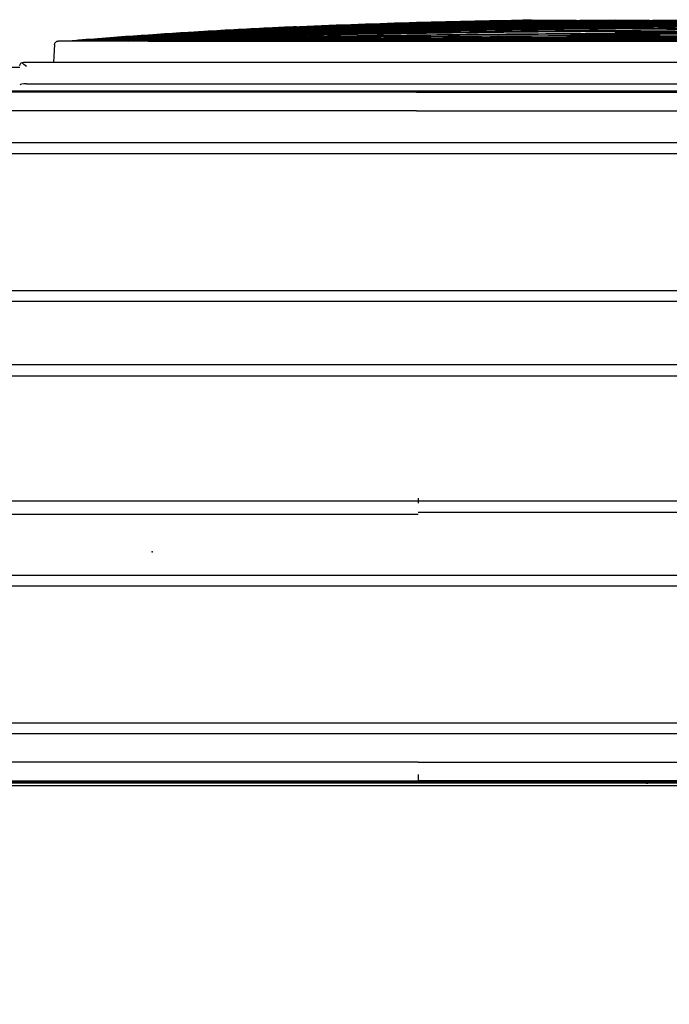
# Model space of a CAD drawing. Header units: millimetres. Extents: x -424979 to 718034, y -72486 to 344972.
# Tile 148 of 256: x 582475 to 583518, y 118961 to 120542. Entities that reach past the tile are written whole.
import ezdxf
from ezdxf import colors
from ezdxf.entities.mleader import LeaderData, LeaderLine
from ezdxf.math import Vec2, Vec3

# ---------------------------------------------------------------- set-up
doc = ezdxf.new("R2010")
doc.units = ezdxf.units.MM
doc.header["$MEASUREMENT"] = 0
doc.layers.add('IS_KLIM Opis_Średnice', color=7, linetype='Continuous', lineweight=9)
doc.layers.add('IS_KLIM_urządzenia', color=3, linetype='Continuous')

# ---------------------------------------------------------------- blocks, each defined once
blk = doc.blocks.new('G$CE471A013')
at = {"linetype": 'Continuous'}
for p, q in [((23.598, 37.069), (-66.48, 37.069)), ((-63.256, 37.301), (6.245, 37.301)), ((-63.211, 37.029), (-21.491, 37.029)), ((-62.823, 37.151), (6.095, 37.151)), ((-21.491, 36.7), (-21.491, 37.034)), ((20.329, 37.029), (-21.491, 37.029)), ((-55.564, 34.525), (12.681, 34.525)), ((12.681, 33.925), (-55.564, 33.925)), ((-53.591, 26.625), (10.708, 26.625)), ((10.708, 26.025), (-53.591, 26.025)), ((-21.491, 22.659), (-55.356, 22.659)), ((-21.491, 22.784), (12.474, 22.784)), ((-21.491, 21.902), (-21.491, 22.171)), ((-21.491, 22.059), (-55.356, 22.059)), ((12.474, 22.059), (-21.491, 22.059)), ((-21.391, 15.359), (-55.356, 15.359)), ((12.474, 15.359), (-21.391, 15.359)), ((-21.391, 14.759), (-55.356, 14.759)), ((12.474, 14.759), (-21.391, 14.759)), ((-53.591, 11.393), (10.708, 11.393)), ((10.708, 10.793), (-53.591, 10.793)), ((-55.564, 3.493), (12.681, 3.493)), ((12.681, 2.893), (-55.564, 2.893)), ((-61.567, 0.144), (18.685, 0.144)), ((-21.391, 0.184), (-59.916, 0.184)), ((-21.391, 0.184), (17.062, 0.184)), ((-0.517, -0.263), (-62.643, -0.263)), ((-0.367, -1.413), (-63.178, -1.413)), ((-2.02, -2.359), (-1.953, -1.413)), ((-0.357, -1.413), (-0.367, -1.413)), ((-0.15, -1.15), (-0.16, -1.15)), ((18.593, -1.15), (-0.15, -1.15)), ((-7.032, -2.545), (-57.042, -2.545)), ((-7.032, -2.545), (-2.219, -2.545)), ((-5.317, -2.545), (-5.317, -2.545)), ((-32.037, -2.644), (-32.037, -2.642))]:
    blk.add_line(p, q, dxfattribs=at)
at = {"linetype": 'Continuous', "extrusion": (0, 0, -1)}
for centre, start in [((0.357, -1.213), 180), ((2.219, -2.345), 184)]:
    blk.add_arc(centre, 0.2, start, 270, dxfattribs=at)
at = {"linetype": 'Continuous'}
for centre, major_axis, ratio, start_param, end_param in [((-33.789, 36.701), (1.086, 0), 0.414214, 1.241354, 1.558544), ((-0.517, -0.199), (0.36, 0), 0.176327, 4.712389, 6.279863), ((-0.517, -1.053), (-0.355, 0.355), 0.176327, 1.745329, 2.532861)]:
    blk.add_ellipse(centre, major_axis=major_axis, ratio=ratio, start_param=start_param, end_param=end_param, dxfattribs=at)
for points, degree in [([(-21.491, 36.025), (-63.136, 36.025)], 1), ([(-21.491, 36.025), (-7.576, 36.025), (6.339, 36.025), (20.254, 36.025)], 3), ([(-21.391, 1.188), (-34.734, 1.188), (-48.077, 1.188), (-61.42, 1.188)], 3), ([(-21.391, 1.188), (-8.082, 1.188), (5.228, 1.188), (18.538, 1.188)], 3), ([(-32.037, -3.003), (-41.686, -2.945), (-51.334, -2.803), (-60.98, -2.546)], 3), ([(-32.037, -2.832), (-41.595, -2.794), (-51.153, -2.706), (-60.71, -2.546)], 3), ([(-32.037, -2.642), (-35.976, -2.636), (-39.916, -2.626), (-43.855, -2.612)], 3), ([(-32.037, -2.832), (-22.479, -2.794), (-12.921, -2.706), (-3.364, -2.546)], 3), ([(-32.037, -2.578), (-32.037, -2.579), (-32.037, -2.581), (-32.037, -2.583)], 3), ([(-7.721, -2.556), (-7.116, -2.553), (-6.512, -2.549), (-5.907, -2.545)], 3), ([(-7.585, -2.858), (-6.064, -2.768), (-4.543, -2.669), (-3.024, -2.559)], 3), ([(-2.956, -2.552), (-3.001, -2.555), (-3.046, -2.558), (-3.091, -2.561)], 3), ([(-2.956, -2.553), (-3.001, -2.556), (-3.046, -2.559), (-3.091, -2.562)], 3), ([(-2.956, -2.553), (-3.001, -2.556), (-3.046, -2.559), (-3.091, -2.562)], 3), ([(-2.956, -2.554), (-3.001, -2.557), (-3.046, -2.56), (-3.091, -2.563)], 3), ([(-3.09, -2.557), (-3.045, -2.554), (-3, -2.552), (-2.955, -2.549)], 3), ([(-2.955, -2.549), (-3, -2.552), (-3.045, -2.554), (-3.09, -2.557)], 3), ([(-2.957, -2.549), (-3.001, -2.551), (-3.045, -2.553), (-3.089, -2.555)], 3), ([(-2.932, -2.554), (-2.977, -2.557), (-3.022, -2.56), (-3.067, -2.564)], 3), ([(-3.024, -2.56), (-3.024, -2.56), (-3.024, -2.56)], 2), ([(-3.023, -2.559), (-3.023, -2.559), (-3.023, -2.559)], 2), ([(-3.022, -2.55), (-3.022, -2.55), (-3.022, -2.55)], 2), ([(-32.037, -2.772), (-32.861, -2.77), (-33.685, -2.767), (-34.509, -2.764)], 3), ([(-32.037, -2.89), (-32.838, -2.886), (-33.64, -2.882), (-34.441, -2.877)], 3), ([(-32.037, -2.639), (-32.037, -2.64), (-32.037, -2.641), (-32.037, -2.642)], 3), ([(-32.037, -2.71), (-32.037, -2.711), (-32.037, -2.712), (-32.037, -2.713)], 3), ([(-32.037, -2.772), (-31.213, -2.77), (-30.389, -2.767), (-29.565, -2.764)], 3), ([(-32.037, -2.77), (-32.037, -2.771), (-32.037, -2.772), (-32.037, -2.772)], 3), ([(-32.037, -2.829), (-32.037, -2.83), (-32.037, -2.831), (-32.037, -2.832)], 3), ([(-32.037, -2.89), (-31.236, -2.886), (-30.434, -2.882), (-29.633, -2.877)], 3), ([(-32.037, -2.887), (-32.037, -2.888), (-32.037, -2.889), (-32.037, -2.89)], 3), ([(-32.037, -2.945), (-32.037, -2.945), (-32.037, -2.946), (-32.037, -2.947)], 3), ([(-32.037, -3.001), (-32.037, -3.002), (-32.037, -3.003), (-32.037, -3.003)], 3), ([(-18.164, -2.749), (-17.391, -2.739), (-16.618, -2.728), (-15.845, -2.717)], 3), ([(-17.799, -2.785), (-15.415, -2.748), (-13.032, -2.706), (-10.649, -2.657)], 3), ([(-41.256, -3.247), (-38.183, -3.313), (-35.11, -3.36), (-32.037, -3.388)], 3), ([(-40.922, -3.533), (-38.628, -3.589), (-36.333, -3.627), (-34.038, -3.648)], 3), ([(-39.963, -3.342), (-37.321, -3.397), (-34.679, -3.437), (-32.037, -3.462)], 3), ([(-37.196, -3.36), (-35.477, -3.388), (-33.757, -3.41), (-32.037, -3.426)], 3), ([(-34.126, -3.648), (-34.097, -3.648), (-34.067, -3.648), (-34.038, -3.648)], 3), ([(-32.037, -3.306), (-32.719, -3.3), (-33.402, -3.293), (-34.084, -3.286)], 3), ([(-32.037, -3.651), (-32.295, -3.649), (-32.552, -3.648), (-32.81, -3.646)], 3), ([(-32.037, -3.428), (-32.138, -3.427), (-32.24, -3.426), (-32.341, -3.425)], 3), ([(-32.037, -3.637), (-32.128, -3.636), (-32.22, -3.636), (-32.311, -3.635)], 3), ([(-32.037, -3.161), (-32.037, -3.162), (-32.037, -3.162), (-32.037, -3.163)], 3), ([(-32.037, -3.211), (-32.037, -3.211), (-32.037, -3.212), (-32.037, -3.213)], 3), ([(-32.037, -3.259), (-32.037, -3.259), (-32.037, -3.26), (-32.037, -3.261)], 3), ([(-25.483, -3.299), (-27.667, -3.338), (-29.852, -3.368), (-32.037, -3.388)], 3), ([(-32.037, -3.304), (-32.037, -3.305), (-32.037, -3.306), (-32.037, -3.306)], 3), ([(-32.037, -3.348), (-32.037, -3.348), (-32.037, -3.349), (-32.037, -3.349)], 3), ([(-32.037, -3.388), (-32.037, -3.389), (-32.037, -3.389), (-32.037, -3.39)], 3), ([(-32.037, -3.426), (-32.037, -3.427), (-32.037, -3.427), (-32.037, -3.428)], 3), ([(-32.037, -3.462), (-32.037, -3.462), (-32.037, -3.463), (-32.037, -3.463)], 3), ([(-32.037, -3.494), (-32.037, -3.495), (-32.037, -3.495), (-32.037, -3.496)], 3), ([(-32.037, -3.525), (-32.037, -3.525), (-32.037, -3.525), (-32.037, -3.526)], 3), ([(-32.037, -3.552), (-32.037, -3.552), (-32.037, -3.553), (-32.037, -3.553)], 3), ([(-32.037, -3.577), (-32.037, -3.577), (-32.037, -3.578), (-32.037, -3.578)], 3), ([(-27.275, -3.582), (-28.862, -3.608), (-30.45, -3.626), (-32.037, -3.636)], 3), ([(-32.037, -3.599), (-32.037, -3.599), (-32.037, -3.6), (-32.037, -3.6)], 3), ([(-28.055, -3.611), (-29.382, -3.629), (-30.71, -3.642), (-32.037, -3.65)], 3), ([(-32.037, -3.619), (-32.037, -3.619), (-32.037, -3.619), (-32.037, -3.619)], 3), ([(-32.037, -3.637), (-31.89, -3.636), (-31.744, -3.635), (-31.597, -3.634)], 3), ([(-32.037, -3.636), (-32.037, -3.636), (-32.037, -3.637), (-32.037, -3.637)], 3), ([(-32.037, -3.651), (-31.405, -3.647), (-30.773, -3.643), (-30.142, -3.637)], 3), ([(-32.037, -3.65), (-32.037, -3.65), (-32.037, -3.65), (-32.037, -3.651)], 3), ([(-19.077, -3.415), (-22.729, -3.537), (-26.382, -3.615), (-30.036, -3.648)], 3), ([(-29.948, -3.648), (-29.977, -3.648), (-30.006, -3.648), (-30.036, -3.648)], 3), ([(-29.948, -3.648), (-28.516, -3.635), (-27.085, -3.615), (-25.654, -3.588)], 3), ([(-18.767, -3.419), (-22.083, -3.533), (-25.4, -3.609), (-28.717, -3.646)], 3), ([(-28.676, -3.646), (-28.69, -3.646), (-28.703, -3.646), (-28.717, -3.646)], 3), ([(-28.676, -3.646), (-27.337, -3.631), (-25.999, -3.61), (-24.66, -3.582)], 3), ([(-28.008, -3.648), (-28.016, -3.648), (-28.023, -3.648), (-28.031, -3.648)], 3), ([(-27.658, -3.652), (-27.662, -3.652), (-27.665, -3.652), (-27.668, -3.652)], 3), ([(-27.551, -3.657), (-27.552, -3.684)], 1), ([(-27.551, -3.657), (-27.238, -3.653), (-26.925, -3.649), (-26.612, -3.645)], 3), ([(-27.551, -3.657), (-27.551, -3.657), (-27.551, -3.657), (-27.551, -3.657)], 3), ([(-27.514, -3.604), (-25.962, -3.58), (-24.41, -3.549), (-22.859, -3.51)], 3)]:
    blk.add_open_spline(points, degree=degree, dxfattribs=at)
for points, knots in [([(-32.037, -3.261), (-36.938, -3.218), (-41.838, -3.138), (-51.533, -2.903), (-56.327, -2.75), (-61.119, -2.546)], [0, 0, 0, 0, 0.505409, 0.505409, 1, 1, 1, 1]), ([(-61.118, -2.551), (-56.329, -2.844), (-51.536, -3.059), (-41.841, -3.378), (-36.939, -3.481), (-32.037, -3.525)], [0, 0, 0, 0, 0.494599, 0.494599, 1, 1, 1, 1]), ([(-32.037, -3.496), (-36.939, -3.451), (-41.841, -3.35), (-51.536, -3.04), (-56.329, -2.832), (-61.118, -2.551)], [0, 0, 0, 0, 0.505401, 0.505401, 1, 1, 1, 1]), ([(-61.118, -2.551), (-56.329, -2.832), (-51.536, -3.039), (-41.841, -3.349), (-36.939, -3.45), (-32.037, -3.494)], [0, 0, 0, 0, 0.494599, 0.494599, 1, 1, 1, 1]), ([(-32.037, -3.553), (-36.94, -3.512), (-41.841, -3.407), (-51.536, -3.079), (-56.33, -2.856), (-61.118, -2.552)], [0, 0, 0, 0, 0.505401, 0.505401, 1, 1, 1, 1]), ([(-32.037, -3.526), (-36.939, -3.483), (-41.841, -3.38), (-51.536, -3.06), (-56.329, -2.845), (-61.118, -2.552)], [0, 0, 0, 0, 0.505401, 0.505401, 1, 1, 1, 1]), ([(-32.037, -3.6), (-36.94, -3.563), (-41.842, -3.457), (-51.537, -3.114), (-56.33, -2.879), (-61.118, -2.553)], [0, 0, 0, 0, 0.505401, 0.505401, 1, 1, 1, 1]), ([(-32.037, -3.578), (-36.94, -3.538), (-41.842, -3.433), (-51.537, -3.097), (-56.33, -2.868), (-61.118, -2.553)], [0, 0, 0, 0, 0.505401, 0.505401, 1, 1, 1, 1]), ([(-32.037, -3.619), (-36.94, -3.585), (-41.843, -3.48), (-51.538, -3.13), (-56.331, -2.889), (-61.118, -2.554)], [0, 0, 0, 0, 0.505401, 0.505401, 1, 1, 1, 1]), ([(-32.037, -3.39), (-36.939, -3.345), (-41.84, -3.252), (-51.533, -2.975), (-56.326, -2.793), (-61.115, -2.549)], [0, 0, 0, 0, 0.505465, 0.505465, 1, 1, 1, 1]), ([(-61.106, -2.549), (-56.319, -2.779), (-51.53, -2.951), (-41.839, -3.214), (-36.938, -3.303), (-32.037, -3.348)], [0, 0, 0, 0, 0.494375, 0.494375, 1, 1, 1, 1]), ([(-32.037, -3.111), (-36.937, -3.076), (-41.838, -3.01), (-51.506, -2.824), (-56.274, -2.704), (-61.042, -2.546)], [0, 0, 0, 0, 0.50677, 0.50677, 1, 1, 1, 1]), ([(-32.037, -3.058), (-36.937, -3.025), (-41.837, -2.966), (-51.506, -2.797), (-56.274, -2.688), (-61.041, -2.545)], [0, 0, 0, 0, 0.506778, 0.506778, 1, 1, 1, 1]), ([(-61.021, -2.546), (-56.261, -2.688), (-51.499, -2.795), (-41.837, -2.964), (-36.937, -3.023), (-32.037, -3.056)], [0, 0, 0, 0, 0.492868, 0.492868, 1, 1, 1, 1]), ([(-32.037, -3.349), (-36.938, -3.305), (-41.839, -3.215), (-51.494, -2.953), (-56.248, -2.782), (-61, -2.554)], [0, 0, 0, 0, 0.507485, 0.507485, 1, 1, 1, 1]), ([(-32.037, -3.213), (-36.938, -3.173), (-41.838, -3.097), (-51.488, -2.878), (-56.237, -2.737), (-60.984, -2.551)], [0, 0, 0, 0, 0.507767, 0.507767, 1, 1, 1, 1]), ([(-60.984, -2.551), (-56.237, -2.736), (-51.488, -2.877), (-41.838, -3.095), (-36.938, -3.17), (-32.037, -3.211)], [0, 0, 0, 0, 0.492233, 0.492233, 1, 1, 1, 1]), ([(-60.984, -2.552), (-56.237, -2.752), (-51.488, -2.903), (-41.839, -3.136), (-36.938, -3.216), (-32.037, -3.259)], [0, 0, 0, 0, 0.492233, 0.492233, 1, 1, 1, 1]), ([(-32.037, -2.947), (-34.87, -2.932), (-37.702, -2.91), (-43.368, -2.851), (-46.201, -2.816), (-51.866, -2.73), (-54.699, -2.68), (-58.666, -2.597), (-59.8, -2.572), (-60.934, -2.546)], [0, 0, 0, 0, 0.294057, 0.294057, 0.58814, 0.58814, 0.882227, 0.882227, 1, 1, 1, 1]), ([(-60.894, -2.547), (-58.354, -2.605), (-55.814, -2.657), (-50.519, -2.751), (-47.764, -2.792), (-42.254, -2.862), (-39.498, -2.891), (-35.174, -2.926), (-33.606, -2.936), (-32.037, -2.945)], [0, 0, 0, 0, 0.264103, 0.264103, 0.550513, 0.550513, 0.836923, 0.836923, 1, 1, 1, 1]), ([(-60.501, -2.547), (-57.467, -2.586), (-54.433, -2.62), (-49.709, -2.664), (-48.019, -2.679), (-42.949, -2.718), (-39.569, -2.739), (-34.805, -2.76), (-33.421, -2.765), (-32.037, -2.77)], [0, 0, 0, 0, 0.319801, 0.319801, 0.497905, 0.497905, 0.854114, 0.854114, 1, 1, 1, 1]), ([(-32.037, -2.713), (-34.859, -2.706), (-37.681, -2.696), (-41.915, -2.677), (-43.326, -2.67), (-47.56, -2.647), (-50.382, -2.629), (-55.564, -2.59), (-57.923, -2.569), (-60.283, -2.546)], [0, 0, 0, 0, 0.299747, 0.299747, 0.449624, 0.449624, 0.749381, 0.749381, 1, 1, 1, 1]), ([(-60.283, -2.546), (-58.036, -2.568), (-55.79, -2.587), (-52.212, -2.614), (-50.88, -2.623), (-46.883, -2.65), (-44.219, -2.664), (-38.89, -2.689), (-36.225, -2.699), (-33.053, -2.707), (-32.545, -2.709), (-32.037, -2.71)], [0, 0, 0, 0, 0.238571, 0.238571, 0.380065, 0.380065, 0.663055, 0.663055, 0.946044, 0.946044, 1, 1, 1, 1]), ([(-32.037, -3.463), (-36.939, -3.418), (-41.84, -3.319), (-51.147, -3.031), (-55.552, -2.852), (-59.955, -2.614)], [0, 0, 0, 0, 0.526489, 0.526489, 1, 1, 1, 1]), ([(-58.091, -2.545), (-55.347, -2.562), (-52.602, -2.575), (-48.884, -2.591), (-47.911, -2.595), (-44.991, -2.607), (-43.045, -2.613), (-39.152, -2.625), (-37.205, -2.63), (-34.185, -2.636), (-33.111, -2.638), (-32.037, -2.639)], [0, 0, 0, 0, 0.31601, 0.31601, 0.42808, 0.42808, 0.652219, 0.652219, 0.876357, 0.876357, 1, 1, 1, 1]), ([(-32.037, -2.583), (-36.954, -2.579), (-41.87, -2.572), (-49.186, -2.558), (-51.586, -2.553), (-53.986, -2.547)], [0, 0, 0, 0, 0.672022, 0.672022, 1, 1, 1, 1]), ([(-32.037, -3.058), (-27.137, -3.025), (-22.236, -2.966), (-12.557, -2.796), (-7.778, -2.688), (-3, -2.544)], [0, 0, 0, 0, 0.506209, 0.506209, 1, 1, 1, 1]), ([(-32.037, -3.111), (-27.136, -3.076), (-22.236, -3.01), (-12.557, -2.824), (-7.778, -2.704), (-3, -2.545)], [0, 0, 0, 0, 0.506209, 0.506209, 1, 1, 1, 1]), ([(-5.983, -2.545), (-8.727, -2.562), (-11.472, -2.575), (-15.189, -2.591), (-16.163, -2.595), (-19.083, -2.607), (-21.029, -2.613), (-24.922, -2.625), (-26.869, -2.63), (-29.889, -2.636), (-30.963, -2.638), (-32.037, -2.639)], [0, 0, 0, 0, 0.31601, 0.31601, 0.42808, 0.42808, 0.652219, 0.652219, 0.876357, 0.876357, 1, 1, 1, 1]), ([(-32.037, -2.578), (-32.037, -2.577), (-32.037, -2.575), (-32.037, -2.569), (-32.037, -2.565), (-32.037, -2.556), (-32.037, -2.551), (-32.037, -2.545)], [0, 0, 0, 0, 0.356764, 0.356764, 0.713527, 0.713527, 1, 1, 1, 1]), ([(-32.037, -3.261), (-27.136, -3.218), (-22.236, -3.138), (-12.541, -2.903), (-7.747, -2.75), (-2.955, -2.546)], [0, 0, 0, 0, 0.505409, 0.505409, 1, 1, 1, 1]), ([(-32.037, -2.947), (-29.204, -2.932), (-26.371, -2.91), (-20.706, -2.851), (-17.873, -2.816), (-12.207, -2.73), (-9.375, -2.68), (-5.408, -2.597), (-4.274, -2.572), (-3.139, -2.546)], [0, 0, 0, 0, 0.294057, 0.294057, 0.58814, 0.58814, 0.882227, 0.882227, 1, 1, 1, 1]), ([(-32.037, -2.713), (-29.215, -2.706), (-26.392, -2.696), (-22.159, -2.677), (-20.748, -2.67), (-16.514, -2.647), (-13.692, -2.629), (-8.513, -2.59), (-6.157, -2.569), (-3.8, -2.546)], [0, 0, 0, 0, 0.299848, 0.299848, 0.449777, 0.449777, 0.749636, 0.749636, 1, 1, 1, 1]), ([(-3.791, -2.546), (-6.037, -2.568), (-8.284, -2.587), (-11.862, -2.614), (-13.194, -2.623), (-17.191, -2.65), (-19.855, -2.664), (-25.184, -2.689), (-27.848, -2.699), (-31.021, -2.707), (-31.529, -2.709), (-32.037, -2.71)], [0, 0, 0, 0, 0.238571, 0.238571, 0.380065, 0.380065, 0.663055, 0.663055, 0.946044, 0.946044, 1, 1, 1, 1]), ([(-3.18, -2.547), (-5.72, -2.605), (-8.26, -2.657), (-13.555, -2.751), (-16.31, -2.792), (-21.82, -2.862), (-24.575, -2.891), (-28.899, -2.926), (-30.468, -2.936), (-32.037, -2.945)], [0, 0, 0, 0, 0.264103, 0.264103, 0.550513, 0.550513, 0.836923, 0.836923, 1, 1, 1, 1]), ([(-3.573, -2.547), (-6.607, -2.586), (-9.641, -2.62), (-14.365, -2.664), (-16.055, -2.679), (-21.125, -2.718), (-24.504, -2.739), (-29.268, -2.76), (-30.653, -2.765), (-32.037, -2.77)], [0, 0, 0, 0, 0.319801, 0.319801, 0.497905, 0.497905, 0.854114, 0.854114, 1, 1, 1, 1]), ([(-32.037, -2.583), (-27.12, -2.579), (-22.204, -2.572), (-14.887, -2.558), (-12.488, -2.553), (-10.088, -2.547)], [0, 0, 0, 0, 0.672022, 0.672022, 1, 1, 1, 1]), ([(-32.037, -3.39), (-27.135, -3.345), (-22.234, -3.252), (-12.541, -2.975), (-7.748, -2.793), (-2.959, -2.549)], [0, 0, 0, 0, 0.505465, 0.505465, 1, 1, 1, 1]), ([(-2.968, -2.549), (-7.755, -2.779), (-12.544, -2.951), (-22.235, -3.214), (-27.136, -3.303), (-32.037, -3.348)], [0, 0, 0, 0, 0.494375, 0.494375, 1, 1, 1, 1]), ([(-32.037, -3.463), (-27.135, -3.418), (-22.234, -3.319), (-12.539, -3.019), (-7.745, -2.82), (-2.955, -2.55)], [0, 0, 0, 0, 0.505401, 0.505401, 1, 1, 1, 1]), ([(-2.955, -2.55), (-7.745, -2.819), (-12.539, -3.018), (-22.234, -3.318), (-27.135, -3.416), (-32.037, -3.462)], [0, 0, 0, 0, 0.494599, 0.494599, 1, 1, 1, 1]), ([(-32.037, -3.306), (-27.136, -3.263), (-22.235, -3.177), (-12.563, -2.928), (-7.792, -2.766), (-3.023, -2.55)], [0, 0, 0, 0, 0.506586, 0.506586, 1, 1, 1, 1]), ([(-2.956, -2.551), (-7.745, -2.844), (-12.538, -3.059), (-22.233, -3.378), (-27.134, -3.481), (-32.037, -3.525)], [0, 0, 0, 0, 0.494599, 0.494599, 1, 1, 1, 1]), ([(-32.037, -3.496), (-27.135, -3.451), (-22.233, -3.35), (-12.538, -3.04), (-7.745, -2.832), (-2.956, -2.551)], [0, 0, 0, 0, 0.505401, 0.505401, 1, 1, 1, 1]), ([(-2.956, -2.551), (-7.745, -2.832), (-12.538, -3.039), (-22.233, -3.349), (-27.135, -3.45), (-32.037, -3.494)], [0, 0, 0, 0, 0.494599, 0.494599, 1, 1, 1, 1]), ([(-32.037, -3.213), (-27.136, -3.173), (-22.236, -3.097), (-12.586, -2.878), (-7.837, -2.737), (-3.09, -2.551)], [0, 0, 0, 0, 0.507767, 0.507767, 1, 1, 1, 1]), ([(-3.09, -2.551), (-7.837, -2.736), (-12.586, -2.877), (-22.236, -3.095), (-27.136, -3.17), (-32.037, -3.211)], [0, 0, 0, 0, 0.492233, 0.492233, 1, 1, 1, 1]), ([(-32.037, -3.553), (-27.134, -3.512), (-22.232, -3.407), (-12.537, -3.079), (-7.744, -2.856), (-2.956, -2.552)], [0, 0, 0, 0, 0.505401, 0.505401, 1, 1, 1, 1]), ([(-32.037, -3.526), (-27.134, -3.483), (-22.233, -3.38), (-12.538, -3.06), (-7.745, -2.845), (-2.956, -2.552)], [0, 0, 0, 0, 0.505401, 0.505401, 1, 1, 1, 1]), ([(-3.09, -2.552), (-7.837, -2.752), (-12.586, -2.903), (-22.235, -3.136), (-27.136, -3.216), (-32.037, -3.259)], [0, 0, 0, 0, 0.492233, 0.492233, 1, 1, 1, 1]), ([(-32.037, -3.6), (-27.134, -3.563), (-22.232, -3.457), (-12.536, -3.114), (-7.744, -2.879), (-2.956, -2.553)], [0, 0, 0, 0, 0.505401, 0.505401, 1, 1, 1, 1]), ([(-32.037, -3.578), (-27.134, -3.538), (-22.232, -3.433), (-12.537, -3.097), (-7.744, -2.868), (-2.956, -2.553)], [0, 0, 0, 0, 0.505401, 0.505401, 1, 1, 1, 1]), ([(-32.037, -3.619), (-27.134, -3.585), (-22.231, -3.48), (-12.536, -3.13), (-7.743, -2.889), (-2.956, -2.554)], [0, 0, 0, 0, 0.505401, 0.505401, 1, 1, 1, 1]), ([(-32.037, -3.349), (-27.136, -3.305), (-22.235, -3.215), (-12.58, -2.953), (-7.826, -2.782), (-3.074, -2.554)], [0, 0, 0, 0, 0.507485, 0.507485, 1, 1, 1, 1]), ([(-32.037, -2.639), (-32.037, -2.639), (-32.037, -2.637), (-32.037, -2.631), (-32.037, -2.627), (-32.037, -2.616), (-32.037, -2.61), (-32.037, -2.596), (-32.037, -2.589), (-32.037, -2.578), (-32.037, -2.576), (-32.037, -2.573)], [0, 0, 0, 0, 0.231562, 0.231562, 0.463124, 0.463124, 0.694686, 0.694686, 0.926248, 0.926248, 1, 1, 1, 1]), ([(-32.037, -2.642), (-27.827, -2.636), (-23.617, -2.625), (-18.87, -2.608), (-18.334, -2.606), (-17.797, -2.604)], [0, 0, 0, 0, 0.886937, 0.886937, 1, 1, 1, 1]), ([(-14.972, -3.306), (-14.541, -3.287), (-12.888, -3.21), (-8.993, -3.004), (-5.532, -2.766), (-3.295, -2.585)], [0, 0, 0, 0, 0.110637, 0.424462, 1, 1, 1, 1]), ([(-9.673, -2.62), (-8.285, -2.605), (-6.897, -2.589), (-4.826, -2.563), (-4.143, -2.554), (-3.459, -2.545)], [0, 0, 0, 0, 0.670073, 0.670073, 1, 1, 1, 1]), ([(-5.313, -2.545), (-5.321, -2.545), (-5.314, -2.545), (-5.258, -2.545), (-5.187, -2.545), (-4.997, -2.545), (-4.879, -2.545), (-4.754, -2.545)], [0, 0, 0, 0, 0.244899, 0.244899, 0.62245, 0.62245, 1, 1, 1, 1]), ([(-57.423, -2.786), (-53.865, -2.995), (-50.304, -3.157), (-41.842, -3.456), (-36.94, -3.562), (-32.037, -3.599)], [0, 0, 0, 0, 0.420951, 0.420951, 1, 1, 1, 1]), ([(-56.809, -2.838), (-53.456, -3.04), (-50.1, -3.198), (-41.843, -3.499), (-36.94, -3.605), (-32.037, -3.636)], [0, 0, 0, 0, 0.406561, 0.406561, 1, 1, 1, 1]), ([(-56.729, -2.835), (-53.402, -3.029), (-50.073, -3.182), (-41.843, -3.479), (-36.94, -3.585), (-32.037, -3.619)], [0, 0, 0, 0, 0.40464, 0.40464, 1, 1, 1, 1]), ([(-34.126, -3.648), (-38.681, -3.606), (-43.236, -3.494), (-50.098, -3.221), (-52.408, -3.111), (-54.717, -2.979)], [0, 0, 0, 0, 0.663309, 0.663309, 1, 1, 1, 1]), ([(-51.456, -3.137), (-49.886, -3.212), (-48.315, -3.278), (-41.843, -3.518), (-36.941, -3.623), (-32.037, -3.65)], [0, 0, 0, 0, 0.242783, 0.242783, 1, 1, 1, 1]), ([(-32.037, -2.71), (-32.037, -2.709), (-32.037, -2.708), (-32.037, -2.702), (-32.037, -2.697), (-32.037, -2.687), (-32.037, -2.68), (-32.037, -2.667), (-32.037, -2.659), (-32.037, -2.649), (-32.037, -2.646), (-32.037, -2.644)], [0, 0, 0, 0, 0.231495, 0.231495, 0.46299, 0.46299, 0.694485, 0.694485, 0.925981, 0.925981, 1, 1, 1, 1]), ([(-32.037, -2.77), (-32.037, -2.769), (-32.037, -2.767), (-32.037, -2.761), (-32.037, -2.757), (-32.037, -2.747), (-32.037, -2.74), (-32.037, -2.726), (-32.037, -2.719), (-32.037, -2.709), (-32.037, -2.706), (-32.037, -2.704)], [0, 0, 0, 0, 0.231403, 0.231403, 0.462805, 0.462805, 0.694209, 0.694209, 0.925613, 0.925613, 1, 1, 1, 1]), ([(-32.037, -3.428), (-27.135, -3.382), (-22.234, -3.286), (-13.64, -3.03), (-9.947, -2.892), (-6.255, -2.716)], [0, 0, 0, 0, 0.570136, 0.570136, 1, 1, 1, 1]), ([(-6.837, -2.743), (-10.335, -2.905), (-13.834, -3.035), (-22.234, -3.285), (-27.135, -3.381), (-32.037, -3.426)], [0, 0, 0, 0, 0.416676, 0.416676, 1, 1, 1, 1]), ([(-32.037, -2.829), (-32.037, -2.828), (-32.037, -2.827), (-32.037, -2.821), (-32.037, -2.816), (-32.037, -2.806), (-32.037, -2.799), (-32.037, -2.786), (-32.037, -2.778), (-32.037, -2.768), (-32.037, -2.765), (-32.037, -2.763)], [0, 0, 0, 0, 0.231285, 0.231285, 0.46257, 0.46257, 0.693856, 0.693856, 0.925144, 0.925144, 1, 1, 1, 1]), ([(-32.037, -2.887), (-32.037, -2.887), (-32.037, -2.885), (-32.037, -2.879), (-32.037, -2.875), (-32.037, -2.864), (-32.037, -2.858), (-32.037, -2.844), (-32.037, -2.836), (-32.037, -2.826), (-32.037, -2.824), (-32.037, -2.821)], [0, 0, 0, 0, 0.231142, 0.231142, 0.462283, 0.462283, 0.693426, 0.693426, 0.924571, 0.924571, 1, 1, 1, 1]), ([(-7.345, -2.835), (-10.672, -3.029), (-14.001, -3.182), (-22.231, -3.479), (-27.134, -3.585), (-32.037, -3.619)], [0, 0, 0, 0, 0.40464, 0.40464, 1, 1, 1, 1]), ([(-32.037, -2.945), (-32.037, -2.944), (-32.037, -2.942), (-32.037, -2.936), (-32.037, -2.932), (-32.037, -2.922), (-32.037, -2.915), (-32.037, -2.902), (-32.037, -2.894), (-32.037, -2.884), (-32.037, -2.881), (-32.037, -2.878)], [0, 0, 0, 0, 0.230972, 0.230972, 0.461944, 0.461944, 0.692918, 0.692918, 0.923895, 0.923895, 1, 1, 1, 1]), ([(-32.037, -3.001), (-32.037, -3), (-32.037, -2.999), (-32.037, -2.993), (-32.037, -2.988), (-32.037, -2.978), (-32.037, -2.972), (-32.037, -2.958), (-32.037, -2.95), (-32.037, -2.94), (-32.037, -2.937), (-32.037, -2.935)], [0, 0, 0, 0, 0.230777, 0.230777, 0.461553, 0.461553, 0.692332, 0.692332, 0.923115, 0.923115, 1, 1, 1, 1]), ([(-9.543, -2.946), (-12.138, -3.08), (-14.734, -3.191), (-22.232, -3.456), (-27.134, -3.562), (-32.037, -3.599)], [0, 0, 0, 0, 0.346419, 0.346419, 1, 1, 1, 1]), ([(-9.972, -2.955), (-12.425, -3.076), (-14.878, -3.177), (-22.232, -3.432), (-27.134, -3.537), (-32.037, -3.577)], [0, 0, 0, 0, 0.333694, 0.333694, 1, 1, 1, 1]), ([(-32.037, -3.109), (-32.037, -3.109), (-32.037, -3.107), (-32.037, -3.101), (-32.037, -3.097), (-32.037, -3.087), (-32.037, -3.081), (-32.037, -3.075)], [0, 0, 0, 0, 0.343869, 0.343869, 0.687737, 0.687737, 1, 1, 1, 1]), ([(-5.622, -2.755), (-8.854, -2.983), (-12.09, -3.161), (-19.56, -3.48), (-23.795, -3.596), (-28.031, -3.648)], [0, 0, 0, 0, 0.433408, 0.433408, 1, 1, 1, 1]), ([(-28.008, -3.648), (-23.776, -3.596), (-19.545, -3.48), (-12.084, -3.161), (-8.854, -2.983), (-5.627, -2.756)], [0, 0, 0, 0, 0.566773, 0.566773, 1, 1, 1, 1]), ([(-27.801, -3.592), (-24.31, -3.54), (-20.82, -3.45), (-15.12, -3.241), (-12.91, -3.145), (-10.701, -3.031)], [0, 0, 0, 0, 0.612154, 0.612154, 1, 1, 1, 1]), ([(-5.027, -2.716), (-8.397, -2.964), (-11.771, -3.156), (-19.318, -3.484), (-23.493, -3.6), (-27.668, -3.652)], [0, 0, 0, 0, 0.447256, 0.447256, 1, 1, 1, 1]), ([(-27.658, -3.652), (-23.484, -3.601), (-19.311, -3.485), (-11.533, -3.146), (-7.927, -2.937), (-4.325, -2.664)], [0, 0, 0, 0, 0.536112, 0.536112, 1, 1, 1, 1]), ([(-21.707, -3.479), (-20.248, -3.439), (-18.789, -3.392), (-15.054, -3.254), (-12.779, -3.153), (-10.505, -3.032)], [0, 0, 0, 0, 0.390602, 0.390602, 1, 1, 1, 1]), ([(-48.23, -3.208), (-47.734, -3.227), (-47.238, -3.245), (-41.842, -3.432), (-36.94, -3.537), (-32.037, -3.577)], [0, 0, 0, 0, 0.091941, 0.091941, 1, 1, 1, 1])]:
    blk.add_open_spline(points, degree=3, knots=knots, dxfattribs=at)
blk.add_point((-7.241, 24.777), dxfattribs=at)

msp = doc.modelspace()

# ---------------------------------------------------------------- leaders
at = {"layer": 'IS_KLIM Opis_Średnice', "ltscale": 30}
ml = msp.add_multileader_mtext('Standard', dxfattribs=at)
ml.set_content('{\\fArial|b0|i0|c238|p0;\\C7;Typ: Jednostka zewnętrzna \\P\\P\\pi2.25,a0.5,sm1;\\H0.916667x;\\C256;- głośność nie większa niż 46dB(A),\\P-masa nie większa niż 39kg,\\P\\A1;-przewody chłodnicze fi6,35/9,52mm,\\P-czynnik chłodniczy R32,\\P-nom. pobór mocy chłodzenie nie więcej niż 5,00kW,\\P-nom. pobór mocy grzanie nie więcej niż 8,2kW,\\P-zasilanie jednostki zewn. 3x1,5mm2, 230V,1N,50Hz,\\P-zabezpieczenie nadprądowe 1-biegunowy C10,\\P-sterowanie 4x1,5mm2 do jedn. wew.,\\P-zestaw do pracy całorocznej w trybie grzania.}', color=256)
ml.set_leader_properties()
ml.build(insert=Vec2(0, 0))
ml.multileader.update_dxf_attribs({"text_left_attachment_type": 6, "text_right_attachment_type": 6, "dogleg_length": 0.36, "arrow_head_size": 12})
ctx = ml.context
ctx.base_point, ctx.char_height, ctx.arrow_head_size, ctx.landing_gap_size, ctx.plane_origin = Vec3(568405.8, 118826.5), 600, 12, 6, Vec3(576672.5, 117070.3)
ctx.left_attachment, ctx.right_attachment = 6, 6
notes = []
notes.append((ctx, [(0, (1, 1, 0), (586476, 118826.5), (-1, 0), 0.54, [(0, [(599240.1, 118826.5)], 256, [])])]))
ctx.mtext.insert, ctx.mtext.width, ctx.mtext.defined_height, ctx.mtext.flow_direction = Vec3(568411.8, 119588.2), 24920.856, 5800, 5
ctx.mtext.has_bg_fill, ctx.mtext.bg_color, ctx.mtext.bg_scale_factor, ctx.mtext.bg_transparency, ctx.mtext.use_window_bg_color = 1, -939524096, 1.5, 0, 1
for ctx, leaders in notes:
    for number, flags, end, landing, length, lines in leaders:
        leader = LeaderData()
        leader.index, (leader.has_last_leader_line, leader.has_dogleg_vector, leader.attachment_direction) = number, flags
        leader.last_leader_point, leader.dogleg_vector, leader.dogleg_length = Vec3(end), Vec3(landing), length
        for number, points, colour, breaks in lines:
            line = LeaderLine()
            line.index, line.vertices, line.color, line.breaks = number, Vec3.list(points), colors.encode_raw_color(colour), breaks
            leader.lines.append(line)
        ctx.leaders.append(leader)

# ---------------------------------------------------------------- next in the draw order: block references
at = {"layer": 'IS_KLIM_urządzenia', "xscale": 30, "yscale": 30, "zscale": 30, "rotation": 180}
msp.add_blockref('G$CE471A013', (582470.5, 120431), dxfattribs=at)

doc.saveas('drawing.dxf')
